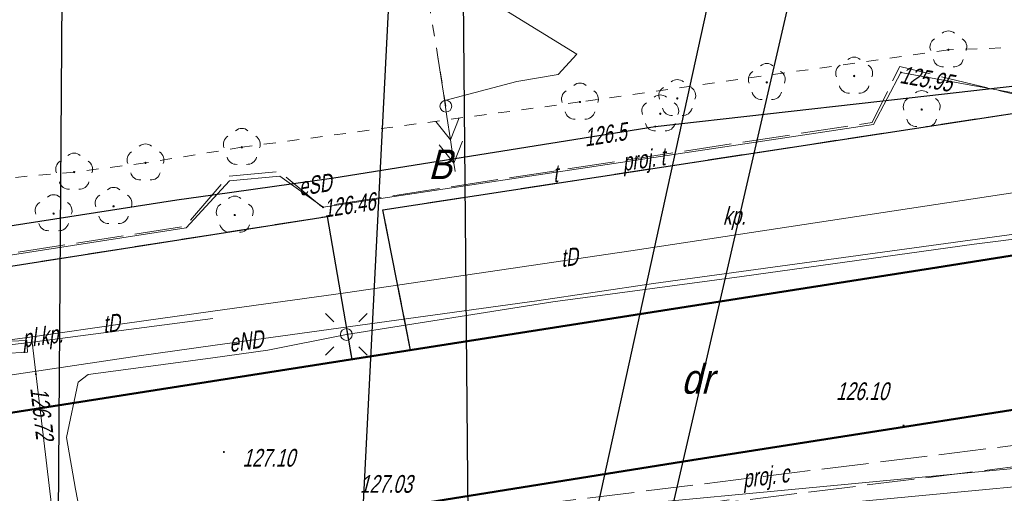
# Model space of a CAD drawing. Extents: x 7463256 to 7464485, y 5957341 to 5958260.
# Tile 47 of 256: x 7463424 to 7463466, y 5957526 to 5957546. Entities that reach past the tile are written whole.
import ezdxf
from ezdxf import colors
from ezdxf.entities.mleader import LeaderData, LeaderLine
from ezdxf.enums import TextEntityAlignment as Align
from ezdxf.math import Vec2, Vec3

# ---------------------------------------------------------------- set-up
doc = ezdxf.new("R2010")
doc.units = 0
doc.header["$MEASUREMENT"] = 0
for name, pattern in [('1.5_0.5', [2, 1.5, -0.5]), ('218-500', [1, 0.5, -0.5]), ('l219_500', [0]), ('mz2.0_0.5', [2.5, 2, -0.5]), ('sm05_500', [1, 0.5, -0.5])]:
    doc.linetypes.add(name, pattern=pattern)
doc.layers.get('0').update_dxf_attribs({"color": 2, "linetype": 'CONTINUOUS', "lineweight": 5})
for name, color, linetype in [('203-Punkt załamania granicy działki nie stabilizowany', 7, 'CONTINUOUS'), ('210-Oznaczenie użytku', 7, 'CONTINUOUS'), ('218-Granica użytku', 7, 'CONTINUOUS'), ('219-Linia granicy', 7, 'CONTINUOUS'), ('drzewo liściaste (punkt)', 7, 'CONTINUOUS'), ('jezdnia (powierzchnia)', 7, 'CONTINUOUS'), ('krawężnik (linia)', 7, 'CONTINUOUS'), ('latarnia na słupie lub maszcie (punkt)', 7, 'CONTINUOUS'), ('plac (powierzchnia)', 7, 'CONTINUOUS'), ('plac (powierzchnia)-Atr17', 7, 'CONTINUOUS'), ('przewód ciepłowniczy (linia)', 7, 'CONTINUOUS'), ('przewód ciepłowniczy - projektowany lub w budowie (linia) - ob. projektowany', 7, 'CONTINUOUS'), ('przewód ciepłowniczy - projektowany lub w budowie (linia) - ob. projektowany-Atr1', 7, 'CONTINUOUS'), ('przewód elektroenergetyczny (linia)', 7, 'CONTINUOUS'), ('przewód elektroenergetyczny (linia)-Atr1', 7, 'CONTINUOUS'), ('przewód elektroenergetyczny średniego napięcia (linia) - symbol', 7, 'CONTINUOUS'), ('przewód telekomunikacyjny (linia)', 7, 'CONTINUOUS'), ('przewód telekomunikacyjny (linia)-Atr1', 7, 'CONTINUOUS'), ('przewód telekomunikacyjny - projektowany lub w budowie (linia) - ob. projektowany', 7, 'CONTINUOUS'), ('przewód telekomunikacyjny - projektowany lub w budowie (linia) - ob. projektowany-Atr1', 7, 'CONTINUOUS'), ('punkt o określonej wysokości (sieć elektroenergetyczna)', 7, 'CONTINUOUS'), ('punkt o określonej wysokości (sieć elektroenergetyczna)-Atr2', 7, 'CONTINUOUS'), ('punkt o określonej wysokości (sieć telekomunikacyjna)', 7, 'CONTINUOUS'), ('punkt o określonej wysokości (sieć telekomunikacyjna)-Atr2', 7, 'CONTINUOUS'), ('punkt wysokościowy sztuczny', 7, 'CONTINUOUS'), ('punkt wysokościowy sztuczny-Atr2', 7, 'CONTINUOUS'), ('rura ochronna - przewód elektroenergetyczny (linia)', 7, 'CONTINUOUS'), ('studzienka prostokątna - przewód telekomunikacyjny (punkt)', 7, 'CONTINUOUS'), ('słup (punkt)', 7, 'CONTINUOUS'), ('słup łączony (linia)', 7, 'CONTINUOUS'), ('słup łączony (linia) - symbol', 7, 'CONTINUOUS')]:
    doc.layers.add(name, color=color, linetype=linetype)
doc.layers.add('OBMBS-21-18876-opis proj', color=1, linetype='CONTINUOUS', lineweight=18)
doc.styles.get("Standard").update_dxf_attribs({"font": 'txt', "width": 0.75})

# ---------------------------------------------------------------- blocks, each defined once
blk = doc.blocks.new('US15B')
at = {"color": 0, "linetype": 'Continuous', "lineweight": 0}
blk.add_lwpolyline([(-0.5, -0.25), (0.5, -0.25), (0.5, 0.25), (-0.5, 0.25)], close=True, dxfattribs=at)
blk = doc.blocks.new('PW01')
at = {"linetype": 'Continuous', "lineweight": 13}
h = blk.add_hatch(color=0, dxfattribs=at)
edge = h.paths.add_edge_path()
edge.add_arc((0, 0), 0.045, 0, 360)
blk = doc.blocks.new('OP021')
at = {"linetype": 'Continuous', "lineweight": 13}
h = blk.add_hatch(color=0, dxfattribs=at)
edge = h.paths.add_edge_path()
edge.add_arc((0, 0), 0.05, 0, 360)
at = {"color": 0, "linetype": 'Continuous', "lineweight": 13}
for centre, start, end in [((-0.38, 0.124), 121.308, 202.548), ((0, 0.4), 49.272, 130.728), ((0.38, 0.124), 337.452, 58.692), ((-0.235, -0.324), 193.221, 274.871), ((0.235, -0.324), 265.129, 346.779)]:
    blk.add_arc(centre, 0.4, start, end, dxfattribs=at)
blk = doc.blocks.new('PW02')
at = {"linetype": 'Continuous', "lineweight": 13}
h = blk.add_hatch(color=0, dxfattribs=at)
edge = h.paths.add_edge_path()
edge.add_arc((0, 0), 0.045, 0, 360)
blk = doc.blocks.new('SM011')
at = {"color": 0, "linetype": 'Continuous', "lineweight": 13}
for p, q in [((-0.53, 0.531), (-0.883, 0.884)), ((0.531, 0.531), (0.884, 0.884)), ((-0.53, -0.53), (-0.883, -0.883)), ((0.531, -0.53), (0.884, -0.883))]:
    blk.add_line(p, q, dxfattribs=at)
blk = doc.blocks.new('SM04')
at = {"color": 0, "linetype": 'Continuous', "lineweight": 13}
blk.add_circle((0, 0), 0.25, dxfattribs=at)
blk = doc.blocks.new('SM05')
at = {"color": 0, "linetype": 'Continuous', "lineweight": 13}
blk.add_circle((0, 0), 0.25, dxfattribs=at)
blk = doc.blocks.new('PE03')
at = {"color": 0, "linetype": 'Continuous', "lineweight": 13}
for p, q in [((3.65, 0), (2.784, 0.5)), ((4.65, 0), (3.784, 0.5)), ((0.65, 0), (0, 0)), ((0.65, 0), (1.65, 0)), ((1.65, 0), (2.65, 0)), ((2.65, 0), (3.65, 0)), ((3.65, 0), (2.784, -0.5)), ((3.65, 0), (4.65, 0)), ((4.65, 0), (3.784, -0.5)), ((4.65, 0), (5, 0))]:
    blk.add_line(p, q, dxfattribs=at)
blk = doc.blocks.new('203')
at = {"linetype": 'Continuous', "lineweight": 0}
h = blk.add_hatch(color=0, dxfattribs=at)
edge = h.paths.add_edge_path()
edge.add_arc((0, 0), 0.045, 0, 360)

msp = doc.modelspace()

# ---------------------------------------------------------------- linework, layer by layer
at = {"layer": '218-Granica użytku', "color": 3, "linetype": '218-500', "lineweight": 18, "flags": 128}
for points in [[(7463469.76, 5957544.62), (7463463.54, 5957544.4)], [(7463463.54, 5957544.4), (7463447.94, 5957542.19)], [(7463447.94, 5957542.19), (7463433.62, 5957540.27)], [(7463433.62, 5957540.27), (7463429.54, 5957539.61)], [(7463429.54, 5957539.61), (7463426.52, 5957539.22)], [(7463426.52, 5957539.22), (7463420.05, 5957538.64)], [(7463463.05, 5957535.17), (7463485.95, 5957538.82)], [(7463414.74, 5957527.59), (7463463.05, 5957535.17)], [(7463473.75, 5957530.32), (7463452.68, 5957527.01)], [(7463452.68, 5957527.01), (7463415.55, 5957521.07)]]:
    msp.add_lwpolyline(points, dxfattribs=at)
at = {"layer": '219-Linia granicy', "color": 3, "linetype": 'l219_500', "lineweight": 50, "flags": 128}
for points in [[(7463485.95, 5957538.82), (7463463.05, 5957535.17)], [(7463463.05, 5957535.17), (7463414.74, 5957527.59)], [(7463473.75, 5957530.32), (7463452.68, 5957527.01)], [(7463452.68, 5957527.01), (7463415.55, 5957521.07)]]:
    msp.add_lwpolyline(points, dxfattribs=at)
at = {"layer": 'jezdnia (powierzchnia)', "color": 7, "linetype": '1.5_0.5', "lineweight": 18, "flags": 128}
msp.add_lwpolyline([(7463591.769, 5957590.04), (7463594.62, 5957579.65), (7463594.79, 5957579.07), (7463596.31, 5957573.71), (7463597.08, 5957571.26), (7463598.44, 5957567.63), (7463599.77, 5957563.99), (7463601.39, 5957560.33), (7463603, 5957556.92), (7463604.8, 5957553.45), (7463606.67, 5957549.88), (7463607.91, 5957547.85), (7463608.89, 5957546.32), (7463610.59, 5957543.72), (7463613.11, 5957540.23), (7463614.06, 5957539.06), (7463616.64, 5957535.71), (7463619.11, 5957532.45), (7463621.08, 5957529.83), (7463628.6, 5957519.98), (7463628.85, 5957519.6), (7463629.15, 5957519.23), (7463629.46, 5957518.87), (7463629.77, 5957518.51), (7463630.08, 5957518.15), (7463630.4, 5957517.79), (7463630.71, 5957517.44), (7463631.03, 5957517.09), (7463631.36, 5957516.74), (7463631.69, 5957516.39), (7463632.02, 5957516.05), (7463632.35, 5957515.71), (7463632.67, 5957515.38), (7463632.99, 5957515.05), (7463633.31, 5957514.73), (7463633.64, 5957514.41), (7463633.97, 5957514.1), (7463634.3, 5957513.79), (7463634.64, 5957513.48), (7463634.98, 5957513.18), (7463635.33, 5957512.88), (7463635.68, 5957512.58), (7463636.03, 5957512.29), (7463636.4, 5957511.99), (7463636.78, 5957511.7), (7463637.16, 5957511.42), (7463637.55, 5957511.14), (7463637.94, 5957510.87), (7463638.34, 5957510.6), (7463638.74, 5957510.35), (7463639.14, 5957510.09), (7463639.55, 5957509.85), (7463639.96, 5957509.61), (7463640.38, 5957509.38), (7463642.84, 5957508.24), (7463664.97, 5957492.53), (7463637.77, 5957502.4), (7463635.02, 5957503.55), (7463634.57, 5957503.76), (7463634.12, 5957503.98), (7463633.68, 5957504.22), (7463633.25, 5957504.47), (7463632.83, 5957504.73), (7463632.41, 5957505), (7463632.01, 5957505.29), (7463631.61, 5957505.59), (7463631.22, 5957505.9), (7463630.84, 5957506.22), (7463629.34, 5957507.67), (7463614.31, 5957526.12), (7463607.42, 5957531.18), (7463601.26, 5957534.12), (7463592.11, 5957537.46), (7463582.8, 5957540.04), (7463578.77, 5957540.9), (7463562.61, 5957542.27), (7463545.44, 5957541.57), (7463525.75, 5957538.68), (7463489.6, 5957533.13), (7463485.87, 5957532.52), (7463482.19, 5957530.95), (7463472.45, 5957526.44), (7463471.25, 5957525.52), (7463470.32, 5957524.14), (7463469.89, 5957523.54), (7463467.66, 5957515.23), (7463467.32, 5957515.32), (7463466.99, 5957515.41), (7463466.65, 5957515.5), (7463466.18, 5957513.75), (7463466.52, 5957513.66), (7463466.85, 5957513.57), (7463467.19, 5957513.48), (7463469.89, 5957523.54), (7463463.58, 5957500.08), (7463463.25, 5957500.17), (7463462.92, 5957500.25), (7463462.59, 5957500.34), (7463462.14, 5957498.62), (7463462.47, 5957498.53), (7463462.8, 5957498.45), (7463463.13, 5957498.36), (7463459.63, 5957485.41), (7463458.39, 5957485.74), (7463455.73, 5957476.33), (7463457.09, 5957475.96), (7463463.86, 5957474.19), (7463464.79, 5957477.72), (7463467.83, 5957476.92), (7463467.77, 5957476.7), (7463467.71, 5957476.47), (7463467.66, 5957476.25), (7463468.82, 5957475.94), (7463468.88, 5957476.17), (7463468.93, 5957476.4), (7463468.99, 5957476.62), (7463469.28, 5957476.55), (7463469.96, 5957476.37), (7463470.75, 5957479.31), (7463471.02, 5957479.24), (7463471.29, 5957479.17), (7463471.56, 5957479.1), (7463471.83, 5957479.03), (7463469.83, 5957470.77), (7463468.39, 5957465.19), (7463471.46, 5957464.38), (7463467.55, 5957451.02), (7463465.51, 5957447), (7463462.32, 5957444.2), (7463449.04, 5957441.48), (7463441.03, 5957432.97), (7463438.44, 5957432.79), (7463435.93, 5957446.13), (7463438.61, 5957447.13), (7463439.57, 5957448.35), (7463450.04, 5957473.65), (7463451.08, 5957474.98), (7463451.12, 5957475.5), (7463448.75, 5957493.58), (7463456.62, 5957522.72), (7463456.51, 5957523.19), (7463455.66, 5957524.38), (7463454.47, 5957525.36), (7463440.27, 5957523.26), (7463439.84, 5957522.97), (7463439.26, 5957522.18), (7463438.92, 5957521.22), (7463438.85, 5957519.83), (7463439.85, 5957520.02), (7463442.8, 5957520.53), (7463445.75, 5957498.83), (7463448.6, 5957476.77), (7463437.54, 5957475.3), (7463431.96, 5957518.66), (7463431.44, 5957520.19), (7463430.5, 5957521.48), (7463429.27, 5957522.42), (7463427.78, 5957522.99), (7463426.09, 5957523.13), (7463421.69, 5957522.49), (7463418.79, 5957521.92), (7463376.01, 5957515.32), (7463334.96, 5957509.14), (7463334.47, 5957515.53), (7463334.26, 5957521.17), (7463334.04, 5957522.29), (7463334.48, 5957520.99), (7463334.79, 5957520.19), (7463335.34, 5957519.65), (7463336.05, 5957519.42), (7463337.13, 5957519.61), (7463338.12, 5957520.23), (7463338.91, 5957521.17), (7463339.69, 5957522.36), (7463342.64, 5957522.54), (7463343.21, 5957521.22), (7463343.94, 5957520.24), (7463344.8, 5957519.42), (7463345.72, 5957518.76), (7463346.74, 5957518.19), (7463347.84, 5957517.75), (7463348.77, 5957517.46), (7463382.62, 5957522.66), (7463407.52, 5957526.48), (7463412.42, 5957527.23), (7463432.39, 5957530.36), (7463438.28, 5957531.28), (7463439.27, 5957531.43), (7463440.77, 5957531.67), (7463463.05, 5957535.17), (7463469.41, 5957536.19), (7463485.95, 5957538.82), (7463487.91, 5957539.15), (7463505.7, 5957542.11), (7463506.8, 5957542.48), (7463507.91, 5957543.56), (7463509.24, 5957545.81), (7463509.79, 5957547.9), (7463514.89, 5957549.48), (7463515.34, 5957548.02), (7463516.02, 5957546.59), (7463516.84, 5957545.44), (7463517.92, 5957544.71), (7463519.34, 5957544.39), (7463529.12, 5957545.81), (7463536.72, 5957547.02), (7463542.97, 5957547.77), (7463550.75, 5957548.47), (7463557.74, 5957548.84), (7463562.91, 5957548.67), (7463569.76, 5957548.4), (7463579.41, 5957548.08), (7463582.97, 5957549.54), (7463585.43, 5957551.54), (7463587.37, 5957553.5), (7463588.97, 5957555.95), (7463589.14, 5957555.59), (7463589.64, 5957556.42), (7463590.36, 5957558.13), (7463590.82, 5957559.79), (7463591.1, 5957561.3), (7463591.18, 5957562.71), (7463591.21, 5957564.41), (7463590.65, 5957566.85), (7463589.9, 5957570.06), (7463589.09, 5957573.66), (7463588.01, 5957579.07), (7463587.09, 5957582.93), (7463585.652, 5957589.138)], dxfattribs=at)
at = {"layer": 'krawężnik (linia)', "color": 7, "linetype": 'Continuous', "lineweight": 25, "flags": 128}
for points in [[(7463440.77, 5957531.67), (7463439.59, 5957537.62), (7463468.55, 5957542.06), (7463469.41, 5957536.19), (7463485.95, 5957538.82), (7463487.91, 5957539.15)], [(7463407.52, 5957526.48), (7463412.42, 5957527.23), (7463411.67, 5957533.32), (7463432.39, 5957536.58), (7463437.24, 5957537.34), (7463438.28, 5957531.28), (7463439.27, 5957531.43)], [(7463439.27, 5957531.43), (7463440.77, 5957531.67)]]:
    msp.add_lwpolyline(points, dxfattribs=at)
at = {"layer": 'plac (powierzchnia)', "color": 7, "linetype": '1.5_0.5', "lineweight": 18, "flags": 128}
for points in [[(7463440.77, 5957531.67), (7463439.59, 5957537.62), (7463468.55, 5957542.06), (7463469.41, 5957536.19), (7463463.05, 5957535.17)], [(7463432.39, 5957530.36), (7463412.42, 5957527.23), (7463411.67, 5957533.32), (7463432.39, 5957536.58), (7463437.24, 5957537.34), (7463438.28, 5957531.28)]]:
    msp.add_lwpolyline(points, close=True, dxfattribs=at)
at = {"layer": 'przewód ciepłowniczy (linia)', "color": 212, "linetype": 'Continuous', "lineweight": 18, "flags": 128}
for points in [[(7463470.78, 5957527.08), (7463458.84, 5957525.96), (7463448.69, 5957525), (7463446.93, 5957524.85), (7463446.35, 5957524.8), (7463445.94, 5957524.59), (7463445.58, 5957524.2), (7463445.41, 5957523.65), (7463445.46, 5957523.03), (7463446.2, 5957514.12), (7463446.07, 5957511.87)], [(7463471.7, 5957526.4), (7463459.75, 5957525.27), (7463448.28, 5957524.22), (7463447.82, 5957524.14), (7463447.27, 5957524.04), (7463446.79, 5957523.8), (7463446.48, 5957523.41), (7463446.34, 5957522.91), (7463446.39, 5957522.33), (7463447.05, 5957514.24), (7463446.07, 5957511.87)]]:
    msp.add_lwpolyline(points, dxfattribs=at)
at = {"layer": 'przewód ciepłowniczy - projektowany lub w budowie (linia) - ob. projektowany', "color": 212, "linetype": 'mz2.0_0.5', "lineweight": 18, "flags": 128}
for points in [[(7463445.76, 5957514.11), (7463444.19, 5957524.9), (7463487.09, 5957530.21), (7463536.43, 5957537.43), (7463537.37, 5957529.09), (7463554.43, 5957530.4), (7463554.03, 5957539.36), (7463555.78, 5957539.38), (7463558.52, 5957539.36), (7463562.26, 5957539.24), (7463566, 5957539.02), (7463568.48, 5957538.8), (7463571.7, 5957538.46), (7463578.36, 5957537.48), (7463582.28, 5957536.74), (7463587.15, 5957535.64), (7463590.05, 5957534.89), (7463593.17, 5957534.01), (7463594.84, 5957533.5), (7463597.45, 5957532.65), (7463600.97, 5957531.41), (7463604, 5957530.26), (7463606.77, 5957529.12), (7463608.37, 5957528.43), (7463610.65, 5957527.4), (7463624.97, 5957528.93)], [(7463446.65, 5957514.23), (7463445.21, 5957524.12), (7463487.21, 5957529.32), (7463535.64, 5957536.4), (7463536.58, 5957528.13), (7463555.37, 5957529.57), (7463554.97, 5957538.48), (7463556.22, 5957538.48), (7463558.21, 5957538.47), (7463560.2, 5957538.42), (7463563.19, 5957538.3), (7463568.65, 5957537.88), (7463572.86, 5957537.41), (7463574.83, 5957537.13), (7463579.01, 5957536.45), (7463584.38, 5957535.37), (7463588.73, 5957534.31), (7463593.77, 5957532.89), (7463597.56, 5957531.67), (7463603.4, 5957529.52), (7463606.4, 5957528.3), (7463609.14, 5957527.1), (7463610.49, 5957526.48), (7463625.07, 5957528.04)]]:
    msp.add_lwpolyline(points, dxfattribs=at)
at = {"layer": 'przewód elektroenergetyczny (linia)', "color": 1, "linetype": 'Continuous', "lineweight": 18, "flags": 128}
for points in [[(7463442.22, 5957542.25), (7463445.26, 5957543.06), (7463447.01, 5957543.35), (7463447.81, 5957544.21), (7463443.38, 5957546.96), (7463443.27, 5957547.94), (7463465.53, 5957548.03), (7463477.86, 5957548.51), (7463496.11, 5957548.46), (7463505.79, 5957548.47), (7463525.12, 5957548.56), (7463542.15, 5957548.76), (7463563.06, 5957549.08), (7463565.7, 5957550.85), (7463567.67, 5957554.16), (7463567.69, 5957559.66), (7463567.76, 5957568.64), (7463569.04, 5957571.62), (7463569.55, 5957573.07), (7463569.95, 5957577.01), (7463569.8, 5957579.07), (7463569.78, 5957579.36), (7463570.23, 5957583.54), (7463570.134, 5957586.851)], [(7463356.75, 5957520.49), (7463366.81, 5957521.85), (7463374.6, 5957522.86), (7463380.6, 5957523.63), (7463383.87, 5957524.22), (7463392.64, 5957525.77), (7463401.44, 5957527.32), (7463409.24, 5957528.68), (7463422.55, 5957530.43), (7463429.27, 5957531.43), (7463432.39, 5957531.87), (7463439.04, 5957532.79), (7463446.11, 5957533.77), (7463451.05, 5957534.5), (7463469.82, 5957537.07), (7463472.6, 5957537.73), (7463486.38, 5957539.84), (7463501.26, 5957542.25), (7463514.83, 5957544.49), (7463529.14, 5957546.75), (7463545.79, 5957548.06)], [(7463434.84, 5957475.59), (7463432.95, 5957488.62), (7463432.39, 5957491.48), (7463431.58, 5957495.63), (7463431.33, 5957497.49), (7463431.14, 5957498.71), (7463430.46, 5957503.25), (7463429.81, 5957507.8), (7463429.16, 5957512.34), (7463428.55, 5957515.45), (7463428.27, 5957516.91), (7463427.43, 5957521.42), (7463426.58, 5957525.78), (7463426.19, 5957527.97), (7463426.69, 5957530.32), (7463427.12, 5957530.65), (7463429.34, 5957530.94), (7463432.39, 5957531.35), (7463434.72, 5957531.67), (7463438.05, 5957532.34), (7463446.79, 5957533.72), (7463454.8, 5957534.79), (7463464.63, 5957536.16), (7463469.8, 5957536.81)]]:
    msp.add_lwpolyline(points, dxfattribs=at)
at = {"layer": 'przewód telekomunikacyjny (linia)', "color": 30, "linetype": 'Continuous', "lineweight": 18, "flags": 128}
for points in [[(7463344.775, 5957567.559), (7463344.87, 5957557.75), (7463344.87, 5957551.48), (7463344.88, 5957546.23), (7463345.03, 5957537.41), (7463345, 5957528.11), (7463345.08, 5957521.51), (7463353.29, 5957522.65), (7463357.28, 5957523.12), (7463376.26, 5957525.77), (7463395.41, 5957528.35), (7463409.41, 5957530.18), (7463413.76, 5957530.78), (7463424.76, 5957532.24)], [(7463541.51, 5957548.4), (7463534.33, 5957548.03), (7463523.46, 5957547.3), (7463517.73, 5957546.98), (7463503.12, 5957543.51), (7463494.86, 5957541.47), (7463488.01, 5957542.78), (7463475.2, 5957539.9), (7463473.01, 5957539.22), (7463466.35, 5957538.36), (7463450.09, 5957535.89), (7463438.01, 5957534.11), (7463432.39, 5957533.33), (7463428.66, 5957532.81), (7463424.76, 5957532.24)], [(7463467.08, 5957542.44), (7463461.53, 5957543.44), (7463460.37, 5957541.23), (7463437.06, 5957537.73), (7463435.23, 5957539.04), (7463433.1, 5957538.85), (7463431.26, 5957536.86), (7463410.91, 5957533.7), (7463411.85, 5957527.81), (7463413.45, 5957517.69), (7463410.93, 5957517.1), (7463410.23, 5957516.3), (7463409.44, 5957516.16), (7463408.28, 5957516.86), (7463377.06, 5957511.73), (7463377.53, 5957507.38), (7463372.63, 5957506.78), (7463365.34, 5957504.64), (7463347.17, 5957502.57)], [(7463424.74, 5957532.02), (7463432.39, 5957533.02)], [(7463409.41, 5957530.18), (7463424.74, 5957532.02)], [(7463424.76, 5957532.24), (7463424.74, 5957532.02)], [(7463432.79, 5957468.21), (7463432.38, 5957470.58), (7463430.68, 5957480.52), (7463429.08, 5957494.01), (7463427.61, 5957507.53), (7463425.95, 5957521.78), (7463424.74, 5957532.02)]]:
    msp.add_lwpolyline(points, dxfattribs=at)
at = {"layer": 'przewód telekomunikacyjny - projektowany lub w budowie (linia) - ob. projektowany', "color": 30, "linetype": 'mz2.0_0.5', "lineweight": 18, "flags": 128}
msp.add_lwpolyline([(7463413.42, 5957517.41), (7463410.84, 5957533.74), (7463431.23, 5957536.93), (7463433.06, 5957539.05), (7463435.21, 5957539.24), (7463437, 5957537.76), (7463460.31, 5957541.32), (7463461.48, 5957543.69), (7463467.27, 5957542.29), (7463470.76, 5957542.77), (7463477.71, 5957539.31), (7463488.01, 5957541.08), (7463489.44, 5957531.37), (7463530.84, 5957537.68), (7463545.63, 5957539.63), (7463555.26, 5957540.13), (7463555.96, 5957541.75), (7463562.52, 5957541.9), (7463572.79, 5957541), (7463581.12, 5957539.74), (7463596.69, 5957535.13), (7463607.56, 5957530.27), (7463613.92, 5957525.55), (7463633.51, 5957503.42), (7463638.24, 5957496.95), (7463638.73, 5957495.47), (7463639.99, 5957494.45), (7463649.9, 5957479.61), (7463659.63, 5957459.45), (7463672.96, 5957427.37), (7463673.317, 5957425.888)], dxfattribs=at)
at = {"layer": 'rura ochronna - przewód elektroenergetyczny (linia)', "color": 6, "linetype": 'Continuous', "lineweight": 30}
msp.add_lwpolyline([(7463419.88, 5957536.34), (7463430.87, 5957538.05), (7463432.39, 5957538.26), (7463437.51, 5957538.98), (7463451.13, 5957541.15), (7463460.64, 5957542.23), (7463470.95, 5957543.4)], dxfattribs=at)
at = {"layer": 'słup łączony (linia)', "color": 7, "linetype": 'sm05_500', "lineweight": 18, "flags": 128}
msp.add_lwpolyline([(7463442.26, 5957542.01), (7463441.55, 5957546.37)], dxfattribs=at)

# ---------------------------------------------------------------- block references
at = {"layer": '203-Punkt załamania granicy działki nie stabilizowany', "color": 3, "linetype": 'Continuous', "lineweight": 18}
for p in [(7463463.05, 5957535.17), (7463452.68, 5957527.01)]:
    msp.add_blockref('203', p, dxfattribs=at)
at = {"layer": 'drzewo liściaste (punkt)', "color": 94, "linetype": 'Continuous', "lineweight": 13}
for p in [(7463463.54, 5957544.4), (7463459.55, 5957543.29), (7463455.85, 5957543.02), (7463447.94, 5957542.19), (7463452.06, 5957542.34), (7463451.34, 5957541.69), (7463462.41, 5957541.87), (7463433.62, 5957540.27), (7463429.54, 5957539.61), (7463426.52, 5957539.22), (7463425.65, 5957537.46), (7463428.19, 5957537.77), (7463433.32, 5957537.4)]:
    msp.add_blockref('OP021', p, dxfattribs=at)
at = {"layer": 'latarnia na słupie lub maszcie (punkt)', "color": 7, "linetype": 'Continuous', "lineweight": 18}
msp.add_blockref('SM011', (7463438.05, 5957532.34), dxfattribs=at)
at = {"layer": 'przewód elektroenergetyczny średniego napięcia (linia) - symbol', "color": 1, "linetype": 'Continuous', "lineweight": 18, "rotation": 278.597}
msp.add_blockref('PE03', (7463441.91, 5957544.19), dxfattribs=at)
at = {"layer": 'punkt o określonej wysokości (sieć elektroenergetyczna)', "color": 1, "linetype": 'Continuous', "lineweight": 13}
msp.add_blockref('PW01', (7463451.13, 5957541.15), dxfattribs=at)
at = {"layer": 'punkt o określonej wysokości (sieć telekomunikacyjna)', "color": 30, "linetype": 'Continuous', "lineweight": 13}
for p in [(7463461.53, 5957543.44), (7463437.06, 5957537.73), (7463424.9, 5957530.66)]:
    msp.add_blockref('PW01', p, dxfattribs=at)
at = {"layer": 'punkt wysokościowy sztuczny', "color": 7, "linetype": 'Continuous', "lineweight": 13}
for p in [(7463461.64, 5957528.48), (7463432.86, 5957527.36)]:
    msp.add_blockref('PW02', p, dxfattribs=at)
at = {"layer": 'studzienka prostokątna - przewód telekomunikacyjny (punkt)', "color": 30, "linetype": 'Continuous', "lineweight": 18, "rotation": 2.7}
msp.add_blockref('US15B', (7463424.03, 5957531.81), dxfattribs=at)
at = {"layer": 'słup (punkt)', "color": 7, "linetype": 'Continuous', "lineweight": 18, "rotation": 186.4}
msp.add_blockref('SM04', (7463438.05, 5957532.34), dxfattribs=at)
at = {"layer": 'słup łączony (linia) - symbol', "color": 7, "linetype": 'Continuous', "lineweight": 18}
msp.add_blockref('SM05', (7463442.26, 5957542.01), dxfattribs=at)

# ---------------------------------------------------------------- texts
at = {"layer": '210-Oznaczenie użytku', "color": 3, "linetype": 'Continuous', "lineweight": 18, "oblique": 15, "width": 0.9}
for s, p in [('B', (7463441.51, 5957538.92)), ('dr', (7463452.22, 5957529.83))]:
    msp.add_text(s, height=1.25, dxfattribs=at).set_placement(p)
at = {"layer": 'plac (powierzchnia)-Atr17', "color": 7, "oblique": 15, "width": 0.72}
msp.add_text('kp.', height=0.75, dxfattribs=at).set_placement((7463453.99, 5957536.99))
msp.add_text('pl.kp.', height=0.75, rotation=7.799, dxfattribs=at).set_placement((7463424.36, 5957531.78))
at = {"layer": 'przewód ciepłowniczy - projektowany lub w budowie (linia) - ob. projektowany-Atr1', "color": 212, "oblique": 15, "width": 0.72}
msp.add_text('proj. c', height=0.75, rotation=7.055, dxfattribs=at).set_placement((7463454.82, 5957526.22), align=Align.MIDDLE_LEFT)
at = {"layer": 'przewód elektroenergetyczny (linia)-Atr1', "color": 1, "oblique": 15, "width": 0.72}
msp.add_text('eSD', height=0.75, rotation=8.7, dxfattribs=at).set_placement((7463436.07, 5957538.21))
msp.add_text('eND', height=0.75, rotation=7.876, dxfattribs=at).set_placement((7463433.07, 5957531.96), align=Align.MIDDLE_LEFT)
at = {"layer": 'przewód telekomunikacyjny (linia)-Atr1', "color": 30, "oblique": 15, "width": 0.72}
for s, rotation, p in [('t', 6.5, (7463446.82, 5957538.77)), ('tD', 8.25, (7463447.17, 5957535.19)), ('tD', 7.39, (7463427.77, 5957532.39))]:
    msp.add_text(s, height=0.75, rotation=rotation, dxfattribs=at).set_placement(p)
at = {"layer": 'przewód telekomunikacyjny - projektowany lub w budowie (linia) - ob. projektowany-Atr1', "color": 30, "oblique": 15, "width": 0.72}
msp.add_text('proj. t', height=0.75, rotation=8.13, dxfattribs=at).set_placement((7463449.78, 5957539.26))
at = {"layer": 'punkt o określonej wysokości (sieć elektroenergetyczna)-Atr2', "color": 1, "oblique": 15, "width": 0.72}
msp.add_text('126.5', height=0.75, rotation=9.053, dxfattribs=at).set_placement((7463448.11, 5957540.67), align=Align.MIDDLE_LEFT)
at = {"layer": 'punkt o określonej wysokości (sieć telekomunikacyjna)-Atr2', "color": 30, "oblique": 15, "width": 0.72}
for s, rotation, p in [('125.95', 349.79, (7463461.45, 5957543)), ('126.46', 8.56, (7463437.13, 5957537.29)), ('126.72', 276.73, (7463424.66, 5957530.06))]:
    msp.add_text(s, height=0.75, rotation=rotation, dxfattribs=at).set_placement(p)
msp.add_text('127.03', height=0.75, dxfattribs=at).set_placement((7463438.62, 5957525.408), align=Align.BOTTOM_LEFT)
at = {"layer": 'punkt wysokościowy sztuczny-Atr2', "color": 7, "oblique": 15, "width": 0.72}
for s, p in [('126.10', (7463458.78, 5957529.56)), ('127.10', (7463433.65, 5957526.74))]:
    msp.add_text(s, height=0.75, dxfattribs=at).set_placement(p)

# ---------------------------------------------------------------- next in the draw order: leaders
at = {"layer": 'OBMBS-21-18876-opis proj', "lineweight": 20}
ml = msp.add_multileader_mtext('Standard', dxfattribs=at)
ml.set_content('\\pxqc;{\\W0.9;\\fArial|b0|i0|c238|p34;proj. kablowa sieć elektroenergetyczna\\P SN 15kV\\P3x NA2XS(FL)2Y 1x150/25mm2\\PL=1572/1650 m}', color=256)
ml.set_leader_properties()
ml.build(insert=Vec2(0, 0))
ml.multileader.update_dxf_attribs({"has_text_frame": 1, "text_right_attachment_type": 0, "dogleg_length": 0.36, "arrow_head_size": 1.3})
ctx = ml.context
ctx.base_point, ctx.char_height, ctx.arrow_head_size, ctx.landing_gap_size, ctx.plane_origin, ctx.plane_x_axis, ctx.plane_y_axis = Vec3(7463464.639, 5957596.183, -10.8), 1.3, 1.3, 0.09, Vec3(7463440.935, 5957614.387, -10.8), Vec3(0.999998, -0.001891), Vec3(0.001891, 0.999998)
ctx.right_attachment = 0
notes = []
notes.append((ctx, [(0, (1, 1, 0), (7463464.279, 5957596.184, -10.8), (0.999998, -0.001891), 0.36, [(0, [(7463448.119, 5957522.43, -10.8)], 0, [])])]))
ctx.mtext.insert, ctx.mtext.text_direction, ctx.mtext.rotation, ctx.mtext.width, ctx.mtext.defined_height, ctx.mtext.alignment, ctx.mtext.flow_direction = Vec3(7463472.025, 5957596.834, -10.8), Vec3(0.999998, -0.001891), 6.281295, 14.72875, 27.692, 2, 5
ctx.mtext.has_bg_fill, ctx.mtext.bg_color, ctx.mtext.bg_scale_factor, ctx.mtext.bg_transparency, ctx.mtext.use_window_bg_color = 1, -1023410167, 1.5, 0, 1
at = {"layer": 'OBMBS-21-18876-opis proj', "color": 6, "lineweight": 20}
ml = msp.add_multileader_mtext('Standard', dxfattribs=at)
ml.set_content('\\pxqc;{\\W0.9;\\fArial|b0|i0|c238|p34;\\C6;istn. sieć kablowa SN\\PNAHKBA 3x120mm2\\Pdo unieczynnienia}', color=256)
ml.set_leader_properties()
ml.build(insert=Vec2(0, 0))
ml.multileader.update_dxf_attribs({"has_text_frame": 1, "text_right_attachment_type": 0, "dogleg_length": 0.36, "arrow_head_size": 1.3})
ctx = ml.context
ctx.base_point, ctx.char_height, ctx.arrow_head_size, ctx.landing_gap_size, ctx.plane_origin, ctx.plane_x_axis, ctx.plane_y_axis = Vec3(7463410.261, 5957579.898, -21.6), 1.3, 1.3, 0.09, Vec3(7463457.416, 5957622.107, -21.6), Vec3(0.999998, -0.001891), Vec3(0.001891, 0.999998)
ctx.right_attachment = 0
notes.append((ctx, [(0, (1, 1, 0), (7463409.901, 5957579.898, -21.6), (0.999998, -0.001891), 0.36, [(0, [(7463410.876, 5957534.974, -21.6)], 0, [])])]))
ctx.mtext.insert, ctx.mtext.text_direction, ctx.mtext.rotation, ctx.mtext.width, ctx.mtext.defined_height, ctx.mtext.alignment, ctx.mtext.flow_direction = Vec3(7463417.998, 5957580.735, -21.6), Vec3(0.999998, -0.001891), 6.281295, 17.4188, 27.692, 2, 5
ctx.mtext.has_bg_fill, ctx.mtext.bg_color, ctx.mtext.bg_scale_factor, ctx.mtext.bg_transparency, ctx.mtext.use_window_bg_color = 1, -1023410167, 1.5, 0, 1
for ctx, leaders in notes:
    for number, flags, end, landing, length, lines in leaders:
        leader = LeaderData()
        leader.index, (leader.has_last_leader_line, leader.has_dogleg_vector, leader.attachment_direction) = number, flags
        leader.last_leader_point, leader.dogleg_vector, leader.dogleg_length = Vec3(end), Vec3(landing), length
        for number, points, colour, breaks in lines:
            line = LeaderLine()
            line.index, line.vertices, line.color, line.breaks = number, Vec3.list(points), colors.encode_raw_color(colour), breaks
            leader.lines.append(line)
        ctx.leaders.append(leader)

# ---------------------------------------------------------------- next in the draw order: leaders
at = {"layer": 'OBMBS-21-18876-opis proj', "lineweight": 20}
ml = msp.add_multileader_mtext('Standard', dxfattribs=at)
ml.set_content('\\pxqc;{\\W0.9;\\fArial|b0|i0|c238|p34;proj. rura osłonowa DVK160\\PL=4m}', color=256)
ml.set_leader_properties()
ml.build(insert=Vec2(0, 0))
ml.multileader.update_dxf_attribs({"has_text_frame": 1, "text_right_attachment_type": 0, "dogleg_length": 0.36, "arrow_head_size": 1.3})
ctx = ml.context
ctx.base_point, ctx.char_height, ctx.arrow_head_size, ctx.landing_gap_size, ctx.plane_origin, ctx.plane_x_axis, ctx.plane_y_axis = Vec3(7463443.078, 5957579.037), 1.3, 1.3, 0.09, Vec3(7463490.99, 5957638.346), Vec3(0.999998, -0.001891), Vec3(0.001891, 0.999998)
ctx.right_attachment = 0
notes = []
notes.append((ctx, [(0, (1, 1, 0), (7463442.718, 5957579.038), (0.999998, -0.001891), 0.36, [(0, [(7463443.229, 5957521.942)], 0, [])])]))
ctx.mtext.insert, ctx.mtext.text_direction, ctx.mtext.rotation, ctx.mtext.width, ctx.mtext.defined_height, ctx.mtext.alignment, ctx.mtext.flow_direction = Vec3(7463450.031, 5957579.804), Vec3(0.999998, -0.001891), 6.281295, 14.77025, 27.692, 2, 5
ctx.mtext.has_bg_fill, ctx.mtext.bg_color, ctx.mtext.bg_scale_factor, ctx.mtext.bg_transparency, ctx.mtext.use_window_bg_color = 1, -1023410167, 1.5, 0, 1
for ctx, leaders in notes:
    for number, flags, end, landing, length, lines in leaders:
        leader = LeaderData()
        leader.index, (leader.has_last_leader_line, leader.has_dogleg_vector, leader.attachment_direction) = number, flags
        leader.last_leader_point, leader.dogleg_vector, leader.dogleg_length = Vec3(end), Vec3(landing), length
        for number, points, colour, breaks in lines:
            line = LeaderLine()
            line.index, line.vertices, line.color, line.breaks = number, Vec3.list(points), colors.encode_raw_color(colour), breaks
            leader.lines.append(line)
        ctx.leaders.append(leader)

# ---------------------------------------------------------------- next in the draw order: leaders
ml = msp.add_multileader_mtext('Standard', dxfattribs=at)
ml.set_content('\\pxqc;{\\W0.9;\\fArial|b0|i0|c238|p34;proj. rura osłonowa DVK160\\PL=4m}', color=256)
ml.set_leader_properties()
ml.build(insert=Vec2(0, 0))
ml.multileader.update_dxf_attribs({"has_text_frame": 1, "text_right_attachment_type": 0, "dogleg_length": 0.36, "arrow_head_size": 1.3})
ctx = ml.context
ctx.base_point, ctx.char_height, ctx.arrow_head_size, ctx.landing_gap_size, ctx.plane_origin, ctx.plane_x_axis, ctx.plane_y_axis = Vec3(7463426.674, 5957587.455), 1.3, 1.3, 0.09, Vec3(7463472.803, 5957636.027), Vec3(0.999998, -0.001891), Vec3(0.001891, 0.999998)
ctx.right_attachment = 0
notes = []
notes.append((ctx, [(0, (1, 1, 0), (7463426.314, 5957587.455), (0.999998, -0.001891), 0.36, [(0, [(7463425.819, 5957519.733)], 0, [])])]))
ctx.mtext.insert, ctx.mtext.text_direction, ctx.mtext.rotation, ctx.mtext.width, ctx.mtext.defined_height, ctx.mtext.alignment, ctx.mtext.flow_direction = Vec3(7463433.627, 5957588.222), Vec3(0.999998, -0.001891), 6.281295, 15.3063, 27.692, 2, 5
ctx.mtext.has_bg_fill, ctx.mtext.bg_color, ctx.mtext.bg_scale_factor, ctx.mtext.bg_transparency, ctx.mtext.use_window_bg_color = 1, -1023410167, 1.5, 0, 1
ml = msp.add_multileader_mtext('Standard', dxfattribs=at)
ml.set_content('\\pxqc;{\\W0.9;\\fArial|b0|i0|c238|p34;proj. rura osłonowa DVK160\\PL=3m}', color=256)
ml.set_leader_properties()
ml.build(insert=Vec2(0, 0))
ml.multileader.update_dxf_attribs({"has_text_frame": 1, "text_right_attachment_type": 0, "dogleg_length": 0.36, "arrow_head_size": 1.3})
ctx = ml.context
ctx.base_point, ctx.char_height, ctx.arrow_head_size, ctx.landing_gap_size, ctx.plane_origin, ctx.plane_x_axis, ctx.plane_y_axis = Vec3(7463465.021, 5957580.514), 1.3, 1.3, 0.09, Vec3(7463513.311, 5957632.325), Vec3(0.999998, -0.001891), Vec3(0.001891, 0.999998)
ctx.right_attachment = 0
notes.append((ctx, [(0, (1, 1, 0), (7463464.661, 5957580.515), (0.999998, -0.001891), 0.36, [(0, [(7463451.517, 5957523.552)], 0, [])])]))
ctx.mtext.insert, ctx.mtext.text_direction, ctx.mtext.rotation, ctx.mtext.width, ctx.mtext.defined_height, ctx.mtext.alignment, ctx.mtext.flow_direction = Vec3(7463471.974, 5957581.163), Vec3(0.999998, -0.001891), 6.281295, 15.3063, 27.692, 2, 5
ctx.mtext.has_bg_fill, ctx.mtext.bg_color, ctx.mtext.bg_scale_factor, ctx.mtext.bg_transparency, ctx.mtext.use_window_bg_color = 1, -1023410167, 1.5, 0, 1
for ctx, leaders in notes:
    for number, flags, end, landing, length, lines in leaders:
        leader = LeaderData()
        leader.index, (leader.has_last_leader_line, leader.has_dogleg_vector, leader.attachment_direction) = number, flags
        leader.last_leader_point, leader.dogleg_vector, leader.dogleg_length = Vec3(end), Vec3(landing), length
        for number, points, colour, breaks in lines:
            line = LeaderLine()
            line.index, line.vertices, line.color, line.breaks = number, Vec3.list(points), colors.encode_raw_color(colour), breaks
            leader.lines.append(line)
        ctx.leaders.append(leader)

# ---------------------------------------------------------------- next in the draw order: leaders
ml = msp.add_multileader_mtext('Standard', dxfattribs=at)
ml.set_content('\\pxqc;{\\W0.9;\\fArial|b0|i0|c238|p34;proj. przecisk \\Pmechaniczny \\PSRS160\\PL=12m}', color=256)
ml.set_leader_properties()
ml.build(insert=Vec2(0, 0))
ml.multileader.update_dxf_attribs({"has_text_frame": 1, "text_right_attachment_type": 0, "dogleg_length": 0.36, "arrow_head_size": 1.3})
ctx = ml.context
ctx.base_point, ctx.char_height, ctx.arrow_head_size, ctx.landing_gap_size, ctx.plane_origin, ctx.plane_x_axis, ctx.plane_y_axis = Vec3(7463442.568, 5957592.488, -10.8), 1.3, 1.3, 0.09, Vec3(7463496.708, 5957621.869, -10.8), Vec3(0.999998, -0.001891), Vec3(0.001891, 0.999998)
ctx.right_attachment = 0
notes = []
notes.append((ctx, [(0, (1, 1, 0), (7463442.208, 5957592.489, -10.8), (0.999998, -0.001891), 0.36, [(0, [(7463438.576, 5957521.331, -10.8)], 0, [])])]))
ctx.mtext.insert, ctx.mtext.text_direction, ctx.mtext.rotation, ctx.mtext.width, ctx.mtext.defined_height, ctx.mtext.alignment, ctx.mtext.flow_direction = Vec3(7463447.417, 5957593.259, -10.8), Vec3(0.999998, -0.001891), 6.281295, 10.43503, 27.692, 2, 5
ctx.mtext.has_bg_fill, ctx.mtext.bg_color, ctx.mtext.bg_scale_factor, ctx.mtext.bg_transparency, ctx.mtext.use_window_bg_color = 1, -1023410167, 1.5, 0, 1
for ctx, leaders in notes:
    for number, flags, end, landing, length, lines in leaders:
        leader = LeaderData()
        leader.index, (leader.has_last_leader_line, leader.has_dogleg_vector, leader.attachment_direction) = number, flags
        leader.last_leader_point, leader.dogleg_vector, leader.dogleg_length = Vec3(end), Vec3(landing), length
        for number, points, colour, breaks in lines:
            line = LeaderLine()
            line.index, line.vertices, line.color, line.breaks = number, Vec3.list(points), colors.encode_raw_color(colour), breaks
            leader.lines.append(line)
        ctx.leaders.append(leader)

doc.saveas('drawing.dxf')
